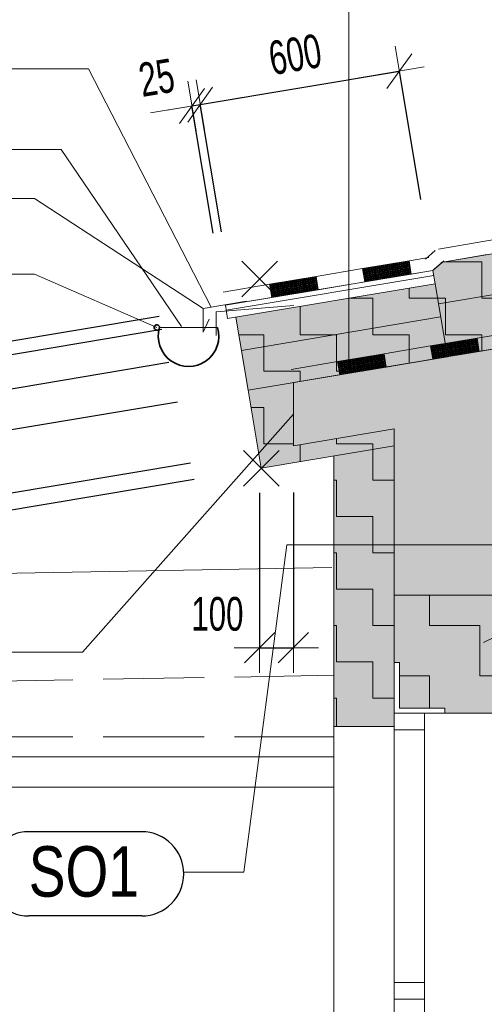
# Model space of a CAD drawing. Header units: millimetres. Extents: x 29003 to 60673, y -60985 to 17010.
# Tile 19 of 128: x 31783 to 33163, y -33525 to -30600. Entities that reach past the tile are written whole.
import ezdxf

# ---------------------------------------------------------------- set-up
doc = ezdxf.new("R2010")
doc.units = ezdxf.units.MM
doc.header["$PDMODE"] = 65
doc.linetypes.add('Carkovana 2x_1', pattern=[390, 300, -90])
for name, color, linetype, lineweight in [('XR$1$ŘEZY_1', 7, 'Continuous', 25), ('XR$2$ŘEZY - KOTY_ TEXTY_1', 7, 'Continuous', 25), ('XR$3$ŘEZY - FILING_1', 7, 'Continuous', 25)]:
    doc.layers.add(name, color=color, linetype=linetype, lineweight=lineweight)
doc.styles.add('ARIAL', font='ARIAL.TTF')
doc.styles.add('ARIALNARROW', font='ARIALN.TTF')
doc.dimstyles.new('DIMSTYLE_4', dxfattribs={"dimtxt": 100, "dimasz": 150, "dimexe": 0, "dimexo": 0, "dimgap": 50, "dimtad": 2, "dimdec": 0, "dimrnd": 5, "dimzin": 12, "dimdsep": 46, "dimtxsty": 'ARIALNARROW', "dimblk1": 'ALL_ML_STRICH', "dimblk2": 'ALL_ML_STRICH', "dimsah": 1, "dimcen": 0, "dimclrd": 6, "dimclre": 6, "dimclrt": 6, "dimadec": 0, "dimazin": 0, "dimtfac": 1, "dimtdec": 0, "dimtix": 1, "dimtmove": 2, "dimatfit": 3, "dimfxl": 0, "dimtzin": 0, "dimlwd": 0, "dimlwe": 13, "dimarcsym": 0})
doc.dimstyles.new('DIMSTYLE_5', dxfattribs={"dimtxt": 100, "dimasz": 150, "dimexe": 0, "dimexo": 0, "dimgap": 50, "dimtad": 2, "dimdec": 0, "dimrnd": 5, "dimzin": 12, "dimdsep": 46, "dimtxsty": 'ARIALNARROW', "dimblk1": 'ALL_ML_STRICH', "dimblk2": 'ALL_ML_STRICH', "dimsah": 1, "dimcen": 0, "dimclrd": 6, "dimclre": 6, "dimclrt": 6, "dimadec": 0, "dimazin": 0, "dimtfac": 1, "dimtdec": 0, "dimtix": 1, "dimtmove": 2, "dimatfit": 3, "dimfxl": 0, "dimtvp": 1.2, "dimtzin": 0, "dimlwd": 0, "dimlwe": 13, "dimarcsym": 0})
pattern_1 = [(0, (216, 216), (108, 108), [108, -108]), (90, (216, 216), (-108, 108), [108, -108])]

# ---------------------------------------------------------------- blocks, each defined once
blk = doc.blocks.new('KOMPLEXNÍ OBJEKT_1')
at = {"layer": 'XR$1$ŘEZY_1', "color": 5, "linetype": 'Continuous', "lineweight": 13}
for p, q in [((32910.9, -32510.2), (32895.9, -32510.2)), ((32895.9, -32510.2), (32895.9, -32660.2)), ((32910.9, -32645.2), (32910.9, -32510.2)), ((32895.9, -32660.2), (33045.9, -32660.2)), ((33045.9, -32645.2), (32910.9, -32645.2)), ((33045.9, -32660.2), (33045.9, -32645.2))]:
    blk.add_line(p, q, dxfattribs=at)
blk = doc.blocks.new('VZOROVÁ ČÁRA_17')
at = {"layer": 'XR$1$ŘEZY_1', "color": 7, "linetype": 'Continuous', "lineweight": 13}
for p, q in [((33003.5, -31569.5), (33141.5, -31546.3)), ((33003.5, -31569.5), (33141.5, -31546.3)), ((33003.5, -31569.5), (33141.5, -31546.3)), ((33003.5, -31569.5), (33141.5, -31546.3)), ((33003.5, -31569.5), (33141.5, -31546.3)), ((33055.9, -31560.7), (33062.6, -31600.1)), ((33058.7, -31560.2), (33065.3, -31599.7)), ((33061.5, -31559.7), (33068.1, -31599.2)), ((33064.2, -31559.3), (33070.8, -31598.7)), ((33067, -31558.8), (33073.6, -31598.3)), ((33069.7, -31558.4), (33076.4, -31597.8)), ((33072.5, -31557.9), (33079.1, -31597.3)), ((33075.3, -31557.4), (33081.9, -31596.9)), ((33078, -31557), (33084.7, -31596.4)), ((33080.8, -31556.5), (33087.4, -31595.9)), ((33083.6, -31556), (33090.2, -31595.5)), ((33086.3, -31555.6), (33092.9, -31595)), ((33089.1, -31555.1), (33095.7, -31594.6)), ((33091.8, -31554.6), (33098.5, -31594.1)), ((33094.6, -31554.2), (33101.2, -31593.6)), ((33097.4, -31553.7), (33104, -31593.2)), ((33100.1, -31553.3), (33106.7, -31592.7)), ((33102.9, -31552.8), (33109.5, -31592.2)), ((33105.6, -31552.3), (33112.3, -31591.8)), ((33108.4, -31551.9), (33115, -31591.3)), ((33111.2, -31551.4), (33117.8, -31590.9)), ((33113.9, -31550.9), (33120.5, -31590.4)), ((33116.7, -31550.5), (33123.3, -31589.9)), ((33119.5, -31550), (33126.1, -31589.5)), ((33122.2, -31549.5), (33128.8, -31589)), ((33125, -31549.1), (33131.6, -31588.5)), ((33127.7, -31548.6), (33134.4, -31588.1)), ((33130.5, -31548.2), (33137.1, -31587.6)), ((33133.3, -31547.7), (33139.9, -31587.1)), ((33136, -31547.2), (33142.6, -31586.7)), ((33138.8, -31546.8), (33145.4, -31586.2)), ((33141.5, -31546.3), (33148.2, -31585.8)), ((33003.5, -31569.5), (33010.1, -31608.9)), ((33006.2, -31569), (33012.9, -31608.5)), ((33009, -31568.5), (33015.6, -31608)), ((33010.1, -31608.9), (33148.2, -31585.8)), ((33011.8, -31568.1), (33018.4, -31607.5)), ((33014.5, -31567.6), (33021.1, -31607.1)), ((33017.3, -31567.2), (33023.9, -31606.6)), ((33020, -31566.7), (33026.7, -31606.1)), ((33022.8, -31566.2), (33029.4, -31605.7)), ((33025.6, -31565.8), (33032.2, -31605.2)), ((33028.3, -31565.3), (33034.9, -31604.8)), ((33031.1, -31564.8), (33037.7, -31604.3)), ((33033.8, -31564.4), (33040.5, -31603.8)), ((33036.6, -31563.9), (33043.2, -31603.4)), ((33039.4, -31563.4), (33046, -31602.9)), ((33042.1, -31563), (33048.8, -31602.4)), ((33044.9, -31562.5), (33051.5, -31602)), ((33047.7, -31562.1), (33054.3, -31601.5)), ((33050.4, -31561.6), (33057, -31601)), ((33053.2, -31561.1), (33059.8, -31600.6)), ((33148.2, -31585.8), (33286.2, -31562.6)), ((32727.3, -31615.8), (32865.4, -31592.6)), ((32727.3, -31615.8), (32865.4, -31592.6)), ((32727.3, -31615.8), (32865.4, -31592.6)), ((32727.3, -31615.8), (32865.4, -31592.6)), ((32727.3, -31615.8), (32865.4, -31592.6)), ((32727.3, -31615.8), (32734, -31655.3)), ((32730.1, -31615.3), (32736.7, -31654.8)), ((32732.9, -31614.9), (32739.5, -31654.3)), ((32735.6, -31614.4), (32742.2, -31653.9)), ((32738.4, -31614), (32745, -31653.4)), ((32741.1, -31613.5), (32747.8, -31652.9)), ((32743.9, -31613), (32750.5, -31652.5)), ((32746.7, -31612.6), (32753.3, -31652)), ((32749.4, -31612.1), (32756, -31651.5)), ((32752.2, -31611.6), (32758.8, -31651.1)), ((32754.9, -31611.2), (32761.6, -31650.6)), ((32757.7, -31610.7), (32764.3, -31650.2)), ((32760.5, -31610.2), (32767.1, -31649.7)), ((32763.2, -31609.8), (32769.9, -31649.2)), ((32766, -31609.3), (32772.6, -31648.8)), ((32768.8, -31608.9), (32775.4, -31648.3)), ((32771.5, -31608.4), (32778.1, -31647.8)), ((32774.3, -31607.9), (32780.9, -31647.4)), ((32777, -31607.5), (32783.7, -31646.9)), ((32779.8, -31607), (32786.4, -31646.4)), ((32782.6, -31606.5), (32789.2, -31646)), ((32785.3, -31606.1), (32791.9, -31645.5)), ((32788.1, -31605.6), (32794.7, -31645.1)), ((32790.8, -31605.1), (32797.5, -31644.6)), ((32793.6, -31604.7), (32800.2, -31644.1)), ((32796.4, -31604.2), (32803, -31643.7)), ((32799.1, -31603.8), (32805.7, -31643.2)), ((32801.9, -31603.3), (32808.5, -31642.7)), ((32804.7, -31602.8), (32811.3, -31642.3)), ((32807.4, -31602.4), (32814, -31641.8)), ((32810.2, -31601.9), (32816.8, -31641.4)), ((32812.9, -31601.4), (32819.6, -31640.9)), ((32815.7, -31601), (32822.3, -31640.4)), ((32818.5, -31600.5), (32825.1, -31640)), ((32821.2, -31600.1), (32827.8, -31639.5)), ((32824, -31599.6), (32830.6, -31639)), ((32826.7, -31599.1), (32833.4, -31638.6)), ((32829.5, -31598.7), (32836.1, -31638.1)), ((32832.3, -31598.2), (32838.9, -31637.6)), ((32835, -31597.7), (32841.6, -31637.2)), ((32837.8, -31597.3), (32844.4, -31636.7)), ((32840.6, -31596.8), (32847.2, -31636.3)), ((32843.3, -31596.3), (32849.9, -31635.8)), ((32846.1, -31595.9), (32852.7, -31635.3)), ((32848.8, -31595.4), (32855.5, -31634.9)), ((32851.6, -31595), (32858.2, -31634.4)), ((32854.4, -31594.5), (32861, -31633.9)), ((32857.1, -31594), (32863.7, -31633.5)), ((32859.9, -31593.6), (32866.5, -31633)), ((32862.6, -31593.1), (32869.3, -31632.5)), ((32865.4, -31592.6), (32872, -31632.1)), ((32872, -31632.1), (33010.1, -31608.9)), ((32734, -31655.3), (32872, -31632.1)), ((32595.9, -31678.4), (32734, -31655.3))]:
    blk.add_line(p, q, dxfattribs=at)
for points in [[(33141.5, -31546.3), (33279.6, -31523.1), (33417.7, -31500)], [(33141.5, -31546.3), (33279.6, -31523.1), (33417.7, -31500)], [(32865.4, -31592.6), (33003.5, -31569.5), (33141.5, -31546.3)], [(32865.4, -31592.6), (33003.5, -31569.5), (33141.5, -31546.3)], [(32589.3, -31639), (32589.3, -31639), (32727.3, -31615.8), (32865.4, -31592.6)], [(32589.3, -31639), (32589.3, -31639), (32727.3, -31615.8), (32865.4, -31592.6)]]:
    blk.add_lwpolyline(points, dxfattribs=at)
blk = doc.blocks.new('VZOROVÁ ČÁRA_18')
at = {"layer": 'XR$1$ŘEZY_1', "color": 7, "linetype": 'Continuous', "lineweight": 13}
for p, q in [((32801.5, -31339.7), (32939.6, -31316.6)), ((32801.5, -31339.7), (32939.6, -31316.6)), ((32801.5, -31339.7), (32939.6, -31316.6)), ((32801.5, -31339.7), (32939.6, -31316.6)), ((32801.5, -31339.7), (32939.6, -31316.6)), ((32878.9, -31326.7), (32885.5, -31366.2)), ((32881.6, -31326.3), (32888.2, -31365.7)), ((32884.4, -31325.8), (32891, -31365.3)), ((32887.1, -31325.4), (32893.8, -31364.8)), ((32889.9, -31324.9), (32896.5, -31364.3)), ((32892.7, -31324.4), (32899.3, -31363.9)), ((32895.4, -31324), (32902, -31363.4)), ((32898.2, -31323.5), (32904.8, -31363)), ((32901, -31323), (32907.6, -31362.5)), ((32903.7, -31322.6), (32910.3, -31362)), ((32906.5, -31322.1), (32913.1, -31361.6)), ((32909.2, -31321.6), (32915.9, -31361.1)), ((32912, -31321.2), (32918.6, -31360.6)), ((32914.8, -31320.7), (32921.4, -31360.2)), ((32917.5, -31320.3), (32924.1, -31359.7)), ((32920.3, -31319.8), (32926.9, -31359.2)), ((32923, -31319.3), (32929.7, -31358.8)), ((32925.8, -31318.9), (32932.4, -31358.3)), ((32928.6, -31318.4), (32935.2, -31357.9)), ((32931.3, -31317.9), (32937.9, -31357.4)), ((32934.1, -31317.5), (32940.7, -31356.9)), ((32936.9, -31317), (32943.5, -31356.5)), ((32939.6, -31316.6), (32998.1, -31306.7)), ((32939.6, -31316.6), (32998.1, -31306.7)), ((32939.6, -31316.6), (32946.2, -31356)), ((32801.5, -31339.7), (32808.2, -31379.2)), ((32804.3, -31339.3), (32810.9, -31378.7)), ((32807.1, -31338.8), (32813.7, -31378.2)), ((32808.2, -31379.2), (32946.2, -31356)), ((32809.8, -31338.3), (32816.4, -31377.8)), ((32812.6, -31337.9), (32819.2, -31377.3)), ((32815.4, -31337.4), (32822, -31376.9)), ((32818.1, -31336.9), (32824.7, -31376.4)), ((32820.9, -31336.5), (32827.5, -31375.9)), ((32823.6, -31336), (32830.3, -31375.5)), ((32826.4, -31335.5), (32833, -31375)), ((32829.2, -31335.1), (32835.8, -31374.5)), ((32831.9, -31334.6), (32838.5, -31374.1)), ((32834.7, -31334.2), (32841.3, -31373.6)), ((32837.4, -31333.7), (32844.1, -31373.1)), ((32840.2, -31333.2), (32846.8, -31372.7)), ((32843, -31332.8), (32849.6, -31372.2)), ((32845.7, -31332.3), (32852.3, -31371.8)), ((32848.5, -31331.8), (32855.1, -31371.3)), ((32851.2, -31331.4), (32857.9, -31370.8)), ((32854, -31330.9), (32860.6, -31370.4)), ((32856.8, -31330.5), (32863.4, -31369.9)), ((32859.5, -31330), (32866.2, -31369.4)), ((32862.3, -31329.5), (32868.9, -31369)), ((32865.1, -31329.1), (32871.7, -31368.5)), ((32867.8, -31328.6), (32874.4, -31368)), ((32870.6, -31328.1), (32877.2, -31367.6)), ((32873.3, -31327.7), (32880, -31367.1)), ((32876.1, -31327.2), (32882.7, -31366.7)), ((32946.2, -31356), (33004.8, -31346.2)), ((32525.4, -31386.1), (32663.5, -31362.9)), ((32525.4, -31386.1), (32663.5, -31362.9)), ((32525.4, -31386.1), (32663.5, -31362.9)), ((32525.4, -31386.1), (32663.5, -31362.9)), ((32525.4, -31386.1), (32663.5, -31362.9)), ((32530.9, -31385.1), (32537.5, -31424.6)), ((32533.7, -31384.7), (32540.3, -31424.1)), ((32536.4, -31384.2), (32543.1, -31423.6)), ((32539.2, -31383.7), (32545.8, -31423.2)), ((32542, -31383.3), (32548.6, -31422.7)), ((32544.7, -31382.8), (32551.4, -31422.3)), ((32547.5, -31382.3), (32554.1, -31421.8)), ((32550.3, -31381.9), (32556.9, -31421.3)), ((32553, -31381.4), (32559.6, -31420.9)), ((32555.8, -31381), (32562.4, -31420.4)), ((32558.5, -31380.5), (32565.2, -31419.9)), ((32561.3, -31380), (32567.9, -31419.5)), ((32564.1, -31379.6), (32570.7, -31419)), ((32566.8, -31379.1), (32573.4, -31418.5)), ((32569.6, -31378.6), (32576.2, -31418.1)), ((32572.3, -31378.2), (32579, -31417.6)), ((32575.1, -31377.7), (32581.7, -31417.2)), ((32577.9, -31377.2), (32584.5, -31416.7)), ((32580.6, -31376.8), (32587.3, -31416.2)), ((32583.4, -31376.3), (32590, -31415.8)), ((32586.2, -31375.9), (32592.8, -31415.3)), ((32588.9, -31375.4), (32595.5, -31414.8)), ((32591.7, -31374.9), (32598.3, -31414.4)), ((32594.4, -31374.5), (32601.1, -31413.9)), ((32597.2, -31374), (32603.8, -31413.5)), ((32600, -31373.5), (32606.6, -31413)), ((32602.7, -31373.1), (32609.3, -31412.5)), ((32605.5, -31372.6), (32612.1, -31412.1)), ((32608.2, -31372.2), (32614.9, -31411.6)), ((32611, -31371.7), (32617.6, -31411.1)), ((32613.8, -31371.2), (32620.4, -31410.7)), ((32616.5, -31370.8), (32623.1, -31410.2)), ((32619.3, -31370.3), (32625.9, -31409.7)), ((32622.1, -31369.8), (32628.7, -31409.3)), ((32624.8, -31369.4), (32631.4, -31408.8)), ((32627.6, -31368.9), (32634.2, -31408.4)), ((32630.3, -31368.4), (32637, -31407.9)), ((32633.1, -31368), (32639.7, -31407.4)), ((32635.9, -31367.5), (32642.5, -31407)), ((32638.6, -31367.1), (32645.2, -31406.5)), ((32641.4, -31366.6), (32648, -31406)), ((32644.1, -31366.1), (32650.8, -31405.6)), ((32646.9, -31365.7), (32653.5, -31405.1)), ((32649.7, -31365.2), (32656.3, -31404.6)), ((32652.4, -31364.7), (32659, -31404.2)), ((32655.2, -31364.3), (32661.8, -31403.7)), ((32658, -31363.8), (32664.6, -31403.3)), ((32660.7, -31363.3), (32667.3, -31402.8)), ((32663.5, -31362.9), (32670.1, -31402.3)), ((32670.1, -31402.3), (32808.2, -31379.2)), ((32525.4, -31386.1), (32532, -31425.5)), ((32528.2, -31385.6), (32534.8, -31425)), ((32532, -31425.5), (32670.1, -31402.3)), ((32394, -31448.7), (32532, -31425.5))]:
    blk.add_line(p, q, dxfattribs=at)
for points in [[(32663.5, -31362.9), (32801.5, -31339.7), (32939.6, -31316.6)], [(32663.5, -31362.9), (32801.5, -31339.7), (32939.6, -31316.6)], [(32387.3, -31409.2), (32525.4, -31386.1), (32663.5, -31362.9)], [(32387.3, -31409.2), (32525.4, -31386.1), (32663.5, -31362.9)]]:
    blk.add_lwpolyline(points, dxfattribs=at)
blk = doc.blocks.new('VZOROVÁ ČÁRA_19')
at = {"layer": 'XR$1$ŘEZY_1', "color": 7, "linetype": 'Continuous', "lineweight": 13}
blk.add_line((33014.6, -31341.5), (33043.4, -31316.4), dxfattribs=at)
blk.add_lwpolyline([(32988.3, -31311.4), (32988.3, -31311.4), (33017.1, -31286.3)], dxfattribs=at)
blk.add_lwpolyline([(32988.3, -31311.4), (32988.3, -31311.4), (33017.1, -31286.3)], dxfattribs=at)
blk = doc.blocks.new('VZOROVÁ ČÁRA_20')
at = {"layer": 'XR$1$ŘEZY_1', "color": 7, "linetype": 'Continuous', "lineweight": 13}
for points in [[(33026.9, -31281.6), (33026.9, -31281.6), (33165, -31258.5), (33303.1, -31235.3)], [(33026.9, -31281.6), (33026.9, -31281.6), (33165, -31258.5), (33303.1, -31235.3)], [(33033.6, -31321.1), (33033.6, -31321.1), (33171.6, -31297.9)]]:
    blk.add_lwpolyline(points, dxfattribs=at)
blk = doc.blocks.new('COMPLEX_ELEVATIONDIM_3')
at = {"layer": 'XR$2$ŘEZY - KOTY_ TEXTY_1', "color": 6, "linetype": 'Continuous', "lineweight": 13}
for p, q in [((32442.9, -31317.7), (32548.8, -31423.7)), ((32443, -31423.7), (32548.9, -31317.7)), ((32447.5, -31879.5), (32553.4, -31985.5)), ((32447.6, -31985.5), (32553.5, -31879.5))]:
    blk.add_line(p, q, dxfattribs=at)
blk = doc.blocks.new('ALL_ML_STRICH')
at = {"color": 0, "linetype": 'ByBlock', "lineweight": -2}
for p, q in [((0, -0.5), (0, 0.5)), ((-0.3, -0.3), (0.3, 0.3)), ((-1, 0), (0.5, 0))]:
    blk.add_line(p, q, dxfattribs=at)
blk = doc.blocks.new('*D168')
at = {"layer": 'DEFPOINTS', "color": 6, "linetype": 'Continuous', "lineweight": 13}
for p in [(32294.6, -30856.5), (32400.6, -31488.1), (32425.2, -31484)]:
    blk.add_point(p, dxfattribs=at)
at = {"layer": 'XR$2$ŘEZY - KOTY_ TEXTY_1', "color": 6, "linetype": 'Continuous', "lineweight": -2}
for p, q in [((32294.6, -30856.5), (32319.3, -30852.4)), ((32358.1, -31234.8), (32294.6, -30856.5)), ((32382.7, -31230.7), (32319.3, -30852.4))]:
    blk.add_line(p, q, dxfattribs=at)
at = {"layer": 'XR$2$ŘEZY - KOTY_ TEXTY_1', "color": 6, "linetype": 'Continuous', "lineweight": 13, "xscale": 150, "yscale": 150, "zscale": 150}
for p, rotation in [((32319.3, -30852.4), 9.524667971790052), ((32294.6, -30856.5), 189.52466797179)]:
    blk.add_blockref('ALL_ML_STRICH', p, dxfattribs=dict(at, rotation=rotation))
at = {"layer": 'XR$2$ŘEZY - KOTY_ TEXTY_1', "color": 6, "linetype": 'Continuous', "lineweight": 13, "insert": (32189.8, -30772.7), "char_height": 100, "width": 162.286, "attachment_point": 5, "rotation": 9.5247, "style": 'ARIALNARROW'}
blk.add_mtext('\\W0.81;\\A1;{25}', dxfattribs=at)
blk = doc.blocks.new('*D169')
at = {"layer": 'DEFPOINTS', "color": 6, "linetype": 'Continuous', "lineweight": 13}
for p in [(32319.3, -30852.4), (33017, -31384.7), (32425.2, -31484)]:
    blk.add_point(p, dxfattribs=at)
at = {"layer": 'XR$2$ŘEZY - KOTY_ TEXTY_1', "color": 6, "linetype": 'Continuous', "lineweight": -2}
for p, q in [((32319.3, -30852.4), (32911, -30753.1)), ((32975, -31134.6), (32911, -30753.1)), ((32382.7, -31230.7), (32319.3, -30852.4))]:
    blk.add_line(p, q, dxfattribs=at)
at = {"layer": 'XR$2$ŘEZY - KOTY_ TEXTY_1', "color": 6, "linetype": 'Continuous', "lineweight": 13, "xscale": 150, "yscale": 150, "zscale": 150}
for p, rotation in [((32911, -30753.1), 9.524667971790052), ((32319.3, -30852.4), 189.52466797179)]:
    blk.add_blockref('ALL_ML_STRICH', p, dxfattribs=dict(at, rotation=rotation))
at = {"layer": 'XR$2$ŘEZY - KOTY_ TEXTY_1', "color": 6, "linetype": 'Continuous', "lineweight": 13, "insert": (32601.1, -30703.7), "char_height": 100, "width": 243.429, "attachment_point": 5, "rotation": 9.5247, "style": 'ARIALNARROW'}
blk.add_mtext('\\W0.81;\\A1;{600}', dxfattribs=at)
blk = doc.blocks.new('*D173')
at = {"layer": 'DEFPOINTS', "color": 6, "linetype": 'Continuous', "lineweight": 13}
for p in [(32595.9, -31866), (32495.5, -31903), (32495.5, -32465.9)]:
    blk.add_point(p, dxfattribs=at)
at = {"layer": 'XR$2$ŘEZY - KOTY_ TEXTY_1', "color": 6, "linetype": 'Continuous', "lineweight": -2}
for p, q in [((32495.5, -32006.2), (32495.5, -32465.9)), ((32595.9, -32005), (32595.9, -32465.9)), ((32495.5, -32465.9), (32595.9, -32465.9))]:
    blk.add_line(p, q, dxfattribs=at)
at = {"layer": 'XR$2$ŘEZY - KOTY_ TEXTY_1', "color": 6, "linetype": 'Continuous', "lineweight": 13, "xscale": 150, "yscale": 150, "zscale": 150, "rotation": 180}
blk.add_blockref('ALL_ML_STRICH', (32495.5, -32465.9), dxfattribs=at)
at = {"layer": 'XR$2$ŘEZY - KOTY_ TEXTY_1', "color": 6, "linetype": 'Continuous', "lineweight": 13, "xscale": 150, "yscale": 150, "zscale": 150}
blk.add_blockref('ALL_ML_STRICH', (32595.9, -32465.9), dxfattribs=at)
at = {"layer": 'XR$2$ŘEZY - KOTY_ TEXTY_1', "color": 6, "linetype": 'Continuous', "lineweight": 13, "insert": (32370.4, -32365.9), "char_height": 100, "width": 243.429, "attachment_point": 5, "style": 'ARIALNARROW'}
blk.add_mtext('\\W0.81;\\A1;{100}', dxfattribs=at)
blk = doc.blocks.new('*D174')
at = {"layer": 'DEFPOINTS', "color": 6, "linetype": 'Continuous', "lineweight": 13}
for p in [(32595.9, -31866), (32607.4, -31914.6), (31374.2, -32121.5)]:
    blk.add_point(p, dxfattribs=at)
at = {"layer": 'XR$2$ŘEZY - KOTY_ TEXTY_1', "color": 6, "linetype": 'Continuous', "lineweight": -2}
for p, q in [((32290.5, -31917.2), (31365.9, -32072.4)), ((32301, -31966), (31374.2, -32121.5)), ((31374.2, -32121.5), (31365.9, -32072.4))]:
    blk.add_line(p, q, dxfattribs=at)
at = {"layer": 'XR$2$ŘEZY - KOTY_ TEXTY_1', "color": 6, "linetype": 'Continuous', "lineweight": 13, "xscale": 150, "yscale": 150, "zscale": 150}
for p, rotation in [((31374.2, -32121.5), 279.5246679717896), ((31365.9, -32072.4), 99.52466797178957)]:
    blk.add_blockref('ALL_ML_STRICH', p, dxfattribs=dict(at, rotation=rotation))
at = {"layer": 'XR$2$ŘEZY - KOTY_ TEXTY_1', "color": 6, "linetype": 'Continuous', "lineweight": 13, "insert": (31489.6, -32205.4), "char_height": 100, "width": 162.286, "attachment_point": 5, "rotation": 279.5247, "style": 'ARIALNARROW'}
blk.add_mtext('\\W0.81;\\A1;{50}', dxfattribs=at)
blk = doc.blocks.new('*D175')
at = {"layer": 'DEFPOINTS', "color": 6, "linetype": 'Continuous', "lineweight": 13}
for p in [(32461.6, -31700.9), (32595.9, -31866), (31365.9, -32072.4)]:
    blk.add_point(p, dxfattribs=at)
at = {"layer": 'XR$2$ŘEZY - KOTY_ TEXTY_1', "color": 6, "linetype": 'Continuous', "lineweight": -2}
for p, q in [((32251.7, -31736.2), (31335.3, -31889.9)), ((31365.9, -32072.4), (31335.3, -31889.9)), ((32290.5, -31917.2), (31365.9, -32072.4))]:
    blk.add_line(p, q, dxfattribs=at)
at = {"layer": 'XR$2$ŘEZY - KOTY_ TEXTY_1', "color": 6, "linetype": 'Continuous', "lineweight": 13, "xscale": 150, "yscale": 150, "zscale": 150}
for p, rotation in [((31335.3, -31889.9), 99.52466797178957), ((31365.9, -32072.4), 279.5246679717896)]:
    blk.add_blockref('ALL_ML_STRICH', p, dxfattribs=dict(at, rotation=rotation))
at = {"layer": 'XR$2$ŘEZY - KOTY_ TEXTY_1', "color": 6, "linetype": 'Continuous', "lineweight": 13, "insert": (31523.6, -31954.7), "char_height": 100, "width": 243.429, "attachment_point": 5, "rotation": 279.5247, "style": 'ARIALNARROW'}
blk.add_mtext('\\W0.81;\\A1;{185}', dxfattribs=at)
blk = doc.blocks.new('*D176')
at = {"layer": 'DEFPOINTS', "color": 6, "linetype": 'Continuous', "lineweight": 13}
for p in [(32441.8, -31582.6), (32461.6, -31700.9), (31335.3, -31889.9)]:
    blk.add_point(p, dxfattribs=at)
at = {"layer": 'XR$2$ŘEZY - KOTY_ TEXTY_1', "color": 6, "linetype": 'Continuous', "lineweight": -2}
for p, q in [((32226.5, -31618.7), (31315.4, -31771.6)), ((32251.7, -31736.2), (31335.3, -31889.9)), ((31335.3, -31889.9), (31315.4, -31771.6))]:
    blk.add_line(p, q, dxfattribs=at)
at = {"layer": 'XR$2$ŘEZY - KOTY_ TEXTY_1', "color": 6, "linetype": 'Continuous', "lineweight": 13, "xscale": 150, "yscale": 150, "zscale": 150}
for p, rotation in [((31315.4, -31771.6), 99.52466797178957), ((31335.3, -31889.9), 279.5246679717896)]:
    blk.add_blockref('ALL_ML_STRICH', p, dxfattribs=dict(at, rotation=rotation))
at = {"layer": 'XR$2$ŘEZY - KOTY_ TEXTY_1', "color": 6, "linetype": 'Continuous', "lineweight": 13, "insert": (31153.2, -31862.2), "char_height": 100, "width": 243.429, "attachment_point": 5, "rotation": 279.5247, "style": 'ARIALNARROW'}
blk.add_mtext('\\W0.81;\\A1;{120}', dxfattribs=at)
blk = doc.blocks.new('*D177')
at = {"layer": 'DEFPOINTS', "color": 6, "linetype": 'Continuous', "lineweight": 13}
for p in [(32425.2, -31484), (32441.8, -31582.6), (31315.4, -31771.6)]:
    blk.add_point(p, dxfattribs=at)
at = {"layer": 'XR$2$ŘEZY - KOTY_ TEXTY_1', "color": 6, "linetype": 'Continuous', "lineweight": -2}
for p, q in [((32205.6, -31520.8), (31298.9, -31673)), ((32226.5, -31618.7), (31315.4, -31771.6)), ((31315.4, -31771.6), (31298.9, -31673))]:
    blk.add_line(p, q, dxfattribs=at)
at = {"layer": 'XR$2$ŘEZY - KOTY_ TEXTY_1', "color": 6, "linetype": 'Continuous', "lineweight": 13, "xscale": 150, "yscale": 150, "zscale": 150}
for p, rotation in [((31298.9, -31673), 99.52466797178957), ((31315.4, -31771.6), 279.5246679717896)]:
    blk.add_blockref('ALL_ML_STRICH', p, dxfattribs=dict(at, rotation=rotation))
at = {"layer": 'XR$2$ŘEZY - KOTY_ TEXTY_1', "color": 6, "linetype": 'Continuous', "lineweight": 13, "insert": (31480.2, -31695.8), "char_height": 100, "width": 243.429, "attachment_point": 5, "rotation": 279.5247, "style": 'ARIALNARROW'}
blk.add_mtext('\\W0.81;\\A1;{100}', dxfattribs=at)
blk = doc.blocks.new('*D178')
at = {"layer": 'DEFPOINTS', "color": 6, "linetype": 'Continuous', "lineweight": 13}
for p in [(32394, -31448.7), (32425.2, -31484), (31298.9, -31673)]:
    blk.add_point(p, dxfattribs=at)
at = {"layer": 'XR$2$ŘEZY - KOTY_ TEXTY_1', "color": 6, "linetype": 'Continuous', "lineweight": -2}
for p, q in [((32197.2, -31481.7), (31292.3, -31633.5)), ((32205.6, -31520.8), (31298.9, -31673)), ((31298.9, -31673), (31292.3, -31633.5))]:
    blk.add_line(p, q, dxfattribs=at)
at = {"layer": 'XR$2$ŘEZY - KOTY_ TEXTY_1', "color": 6, "linetype": 'Continuous', "lineweight": 13, "xscale": 150, "yscale": 150, "zscale": 150}
for p, rotation in [((31298.9, -31673), 279.5246679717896), ((31292.3, -31633.5), 99.52466797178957)]:
    blk.add_blockref('ALL_ML_STRICH', p, dxfattribs=dict(at, rotation=rotation))
at = {"layer": 'XR$2$ŘEZY - KOTY_ TEXTY_1', "color": 6, "linetype": 'Continuous', "lineweight": 13, "insert": (31376.1, -31528.7), "char_height": 100, "width": 162.286, "attachment_point": 5, "rotation": 279.5247, "style": 'ARIALNARROW'}
blk.add_mtext('\\W0.81;\\A1;{40}', dxfattribs=at)

msp = doc.modelspace()

# ---------------------------------------------------------------- hatches: boundary and pattern name
at = {"layer": 'XR$3$ŘEZY - FILING_1', "linetype": 'Continuous', "lineweight": 13}
for points in [[(39888.8, -30170.9), (33039.1, -31320.1), (33010.3, -31345.2), (33026.9, -31443.9), (39908.7, -30289.2)], [(40455.9, -30197.4), (33026.9, -31443.9), (33053.4, -31601.7), (40455.9, -30359.6)], [(32461.6, -31700.9), (33053.4, -31601.7), (33017, -31384.7), (32425.2, -31484)], [(32500.5, -31932.6), (32595.9, -31916.6), (32595.9, -31678.4), (32461.6, -31700.9)], [(32595.9, -31916.6), (32895.9, -31866.2), (32895.9, -31815.7), (32595.9, -31866)], [(32895.9, -32700.2), (32895.9, -31866.2), (32715.9, -31896.4), (32715.9, -32700.2)], [(32895.9, -32510.2), (32910.9, -32510.2), (32910.9, -32645.2), (33045.9, -32645.2), (33045.9, -32660.2), (33195.9, -32660.2), (33195.9, -32645.2), (33330.9, -32645.2), (33330.9, -32510.2), (33345.9, -32510.2), (33345.9, -32310.2), (32895.9, -32310.2)]]:
    msp.add_hatch(color=11, dxfattribs=at).paths.add_polyline_path(points, flags=0)
h = msp.add_hatch(dxfattribs=at)
h.set_pattern_fill('VZOR', scale=108, style=0, pattern_type=2)
h.set_pattern_definition(pattern_1)
h.paths.add_polyline_path([(39888.8, -30170.9), (33039.1, -31320.1), (33010.3, -31345.2), (33026.9, -31443.9), (39908.7, -30289.2)], flags=0)
h = msp.add_hatch(dxfattribs=at)
h.set_pattern_fill('VZOR', scale=108, style=0, pattern_type=2)
h.set_pattern_definition(pattern_1)
h.paths.add_polyline_path([(40455.9, -30197.4), (33026.9, -31443.9), (33053.4, -31601.7), (40455.9, -30359.6)], flags=0)
msp.add_hatch(color=254, dxfattribs=at).paths.add_polyline_path([(35625.9, -32310.2), (35775.9, -32310.2), (35775.9, -31332.4), (39305.9, -30740.2), (39305.9, -31260.2), (39755.9, -31260.2), (39755.9, -30664.7), (40355.9, -30564), (40355.9, -30376.4), (32595.9, -31678.4), (32595.9, -31866), (32895.9, -31815.7), (32895.9, -32310.2), (33345.9, -32310.2), (33345.9, -31740.2), (35625.9, -31357.6)])
h = msp.add_hatch(dxfattribs=at)
h.set_pattern_fill('VZOR', scale=108, style=0, pattern_type=2)
h.set_pattern_definition(pattern_1)
h.paths.add_polyline_path([(32461.6, -31700.9), (33053.4, -31601.7), (33017, -31384.7), (32425.2, -31484)], flags=0)
h = msp.add_hatch(dxfattribs=at)
h.set_pattern_fill('VZOR', scale=108, style=0, pattern_type=2)
h.set_pattern_definition(pattern_1)
h.paths.add_polyline_path([(32500.5, -31932.6), (32595.9, -31916.6), (32595.9, -31678.4), (32461.6, -31700.9)], flags=0)
h = msp.add_hatch(dxfattribs=at)
h.set_pattern_fill('VZOR', scale=108, style=0, pattern_type=2)
h.set_pattern_definition(pattern_1)
h.paths.add_polyline_path([(32595.9, -31916.6), (32895.9, -31866.2), (32895.9, -31815.7), (32595.9, -31866)], flags=0)
h = msp.add_hatch(dxfattribs=at)
h.set_pattern_fill('VZOR', scale=108, style=0, pattern_type=2)
h.set_pattern_definition(pattern_1)
h.paths.add_polyline_path([(32895.9, -32700.2), (32895.9, -31866.2), (32715.9, -31896.4), (32715.9, -32700.2)], flags=0)
h = msp.add_hatch(dxfattribs=at)
h.set_pattern_fill('VZOR', scale=150, style=0, pattern_type=2)
h.set_pattern_definition([(0, (300, 300), (150, 150), [150, -150]), (90, (300, 300), (-150, 150), [150, -150])])
h.paths.add_polyline_path([(32895.9, -32510.2), (32910.9, -32510.2), (32910.9, -32645.2), (33045.9, -32645.2), (33045.9, -32660.2), (33195.9, -32660.2), (33195.9, -32645.2), (33330.9, -32645.2), (33330.9, -32510.2), (33345.9, -32510.2), (33345.9, -32310.2), (32895.9, -32310.2)], flags=0)

# ---------------------------------------------------------------- linework, layer by layer
at = {"layer": 'XR$1$ŘEZY_1', "color": 7, "linetype": 'Continuous', "lineweight": 13}
for p, q in [((33039.1, -31320.1), (39888.8, -30170.9)), ((33026.9, -31443.9), (40455.9, -30197.4)), ((32595.9, -31678.4), (40355.9, -30376.4)), ((32595.9, -31678.4), (40355.9, -30376.4)), ((33010.3, -31345.2), (33039.1, -31320.1)), ((32394, -31448.7), (33010.3, -31345.2)), ((33010.3, -31345.2), (33017, -31384.7)), ((32396.4, -31463.5), (33012.8, -31360)), ((32400.6, -31488.1), (33017, -31384.7)), ((33017, -31384.7), (33053.4, -31601.7)), ((32456.6, -31436.6), (32328.4, -31458.1)), ((32328.4, -31528.1), (32328.4, -31458.1)), ((32394, -31448.7), (32400.6, -31488.1)), ((32346.2, -31490.3), (32328.4, -31528.1)), ((32425.2, -31484), (32461.6, -31700.9)), ((32441.8, -31582.6), (33033.5, -31483.3)), ((32198.5, -31514.5), (32370.9, -31514.5)), ((32461.6, -31700.9), (33053.4, -31601.7)), ((32461.6, -31700.9), (32500.5, -31932.6)), ((32595.9, -31866), (32595.9, -31678.4)), ((32595.9, -31866), (32595.9, -31678.4)), ((32595.9, -31866), (32895.9, -31815.7)), ((32895.9, -31815.7), (32595.9, -31866)), ((32895.9, -32310.2), (32895.9, -31815.7)), ((32895.9, -31866.2), (32895.9, -31815.7)), ((32500.5, -31932.6), (32895.9, -31866.2)), ((32715.9, -32700.2), (32715.9, -31896.4)), ((32895.9, -32110.2), (32895.9, -32660.2)), ((33161.2, -32450.2), (33748.5, -32158.5)), ((30760.9, -32261.9), (32710.3, -32227.8)), ((32895.9, -32310.2), (33345.9, -32310.2)), ((32895.9, -32660.2), (32895.9, -32310.2)), ((33345.9, -32660.2), (32895.9, -32660.2)), ((32895.9, -32700.2), (32895.9, -32660.2)), ((32715.9, -32700.2), (32715.9, -35560.2)), ((32715.9, -32700.2), (32895.9, -32700.2)), ((30760.9, -32790.2), (32715.9, -32790.2)), ((31210.9, -32880.2), (32715.9, -32880.2))]:
    msp.add_line(p, q, dxfattribs=at)
at = {"layer": 'XR$1$ŘEZY_1', "color": 204, "linetype": 'Continuous', "lineweight": 13}
for p, q in [((32367.1, -31468), (32597.3, -31449.6)), ((32367.1, -31538), (32367.1, -31468))]:
    msp.add_line(p, q, dxfattribs=at)
at = {"layer": 'XR$1$ŘEZY_1', "color": 92, "linetype": 'Continuous', "lineweight": 13}
msp.add_line((32576.4, -32160), (33345.9, -32160), dxfattribs=at)
at = {"layer": 'XR$1$ŘEZY_1', "color": 7, "linetype": 'Carkovana 2x_1', "lineweight": 13}
for p, q in [((30860.9, -32580.2), (32715.9, -32547.8)), ((30860.9, -32730.2), (32715.9, -32730.2))]:
    msp.add_line(p, q, dxfattribs=at)
at = {"layer": 'XR$1$ŘEZY_1', "color": 132, "linetype": 'Continuous', "lineweight": 13}
for p, q in [((32895.9, -35560.2), (32895.9, -32660.2)), ((32985.9, -35560.2), (32985.9, -32660.2)), ((32895.9, -32710.2), (32985.9, -32710.2)), ((32895.9, -33460.2), (32985.9, -33460.2)), ((32895.9, -33510.2), (32985.9, -33510.2))]:
    msp.add_line(p, q, dxfattribs=at)
at = {"layer": 'XR$1$ŘEZY_1', "color": 7, "linetype": 'Continuous', "lineweight": 35}
for centre, radius, start, end in [((32190.6, -31514.6), 8, 0, 329.2937), ((32284.8, -31540.4), 90, 163.2404, 16.7596)]:
    msp.add_arc(centre, radius, start, end, dxfattribs=at)
at = {"layer": 'XR$2$ŘEZY - KOTY_ TEXTY_1', "color": 7, "linetype": 'Continuous', "lineweight": 13}
for p, q in [((32761.2, -29129.6), (32761.2, -31650.7)), ((31987.3, -30746.2), (29982, -30746.2)), ((31987.3, -30746.2), (32351.5, -31454.2)), ((31906, -30985.3), (29857, -30985.3)), ((32264, -31512), (31906, -30985.3)), ((31969.2, -32479.5), (32595.9, -31772.2)), ((29438.5, -32479.5), (31969.2, -32479.5))]:
    msp.add_line(p, q, dxfattribs=at)
at = {"layer": 'XR$2$ŘEZY - KOTY_ TEXTY_1', "color": 3, "linetype": 'Continuous', "lineweight": 13}
for p, q in [((31716.7, -31131), (31826.7, -31131)), ((31826.7, -31131), (32328.4, -31458.1)), ((31716.7, -31356.2), (31826.7, -31356.2)), ((31826.7, -31356.2), (32190.6, -31514.6)), ((32449, -33132.6), (32576.4, -32160)), ((32269, -33132.6), (32449, -33132.6))]:
    msp.add_line(p, q, dxfattribs=at)
at = {"layer": 'XR$2$ŘEZY - KOTY_ TEXTY_1', "color": 3, "linetype": 'Continuous', "lineweight": 25}
for p, q in [((32145.4, -33012.6), (31810, -33012.6)), ((32145.4, -33262.6), (31810, -33262.6))]:
    msp.add_line(p, q, dxfattribs=at)
for centre, start, end in [((31810, -33137.6), 90, 270), ((32145.4, -33137.6), 270, 90)]:
    msp.add_arc(centre, 125, start, end, dxfattribs=at)

# ---------------------------------------------------------------- block references
at = {"layer": 'XR$1$ŘEZY_1', "color": 7, "linetype": 'Continuous', "lineweight": 13}
for name in ['VZOROVÁ ČÁRA_20', 'VZOROVÁ ČÁRA_17', 'VZOROVÁ ČÁRA_19', 'VZOROVÁ ČÁRA_18']:
    msp.add_blockref(name, (0, 0), dxfattribs=at)
at = {"layer": 'XR$1$ŘEZY_1', "color": 5, "linetype": 'Continuous', "lineweight": 13}
msp.add_blockref('KOMPLEXNÍ OBJEKT_1', (0, 0), dxfattribs=at)
at = {"layer": 'XR$2$ŘEZY - KOTY_ TEXTY_1', "color": 6, "linetype": 'Continuous', "lineweight": 13}
msp.add_blockref('COMPLEX_ELEVATIONDIM_3', (0, 0), dxfattribs=at)

# ---------------------------------------------------------------- texts
at = {"layer": 'XR$2$ŘEZY - KOTY_ TEXTY_1', "color": 3, "linetype": 'Continuous', "lineweight": 25, "insert": (31810, -33207.6), "char_height": 150, "width": 393.631, "attachment_point": 7, "style": 'ARIAL'}
msp.add_mtext('\\W0.78;SO1', dxfattribs=at)

# ---------------------------------------------------------------- dimensions: what is measured, and where the dimension line sits
at = {"layer": 'XR$2$ŘEZY - KOTY_ TEXTY_1', "color": 6, "linetype": 'Continuous', "lineweight": 13}
for base, p1, p2, angle, dimstyle, picture, middle in [((32911, -30753.1), (32382.7, -31230.7), (32975, -31134.6), 9.5247, 'DIMSTYLE_4', '*D169', (32601.1, -30703.7)), ((32319.3, -30852.4), (32358.1, -31234.8), (32382.7, -31230.7), 9.5247, 'DIMSTYLE_5', '*D168', (32189.8, -30772.7)), ((31292.3, -31633.5), (32205.6, -31520.8), (32197.2, -31481.7), 99.5247, 'DIMSTYLE_5', '*D178', (31376.1, -31528.7)), ((31298.9, -31673), (32226.5, -31618.7), (32205.6, -31520.8), 99.5247, 'DIMSTYLE_5', '*D177', (31480.2, -31695.8)), ((31315.4, -31771.6), (32251.7, -31736.2), (32226.5, -31618.7), 99.5247, 'DIMSTYLE_5', '*D176', (31153.2, -31862.2)), ((31335.3, -31889.9), (32290.5, -31917.2), (32251.7, -31736.2), 99.5247, 'DIMSTYLE_5', '*D175', (31523.6, -31954.7)), ((31365.9, -32072.4), (32301, -31966), (32290.5, -31917.2), 99.5247, 'DIMSTYLE_5', '*D174', (31489.6, -32205.4))]:
    dim = msp.add_linear_dim(base=base, p1=p1, p2=p2, angle=angle, dimstyle=dimstyle, override={"dimpost": '<>', "dimclrd": 6, "dimclre": 6, "dimclrt": 6, "dimlwd": 0, "dimlwe": 13}, dxfattribs=at)
    dim.commit()
    dim.dimension.update_dxf_attribs({"geometry": picture, "text_midpoint": middle, "dimtype": 160})
dim = msp.add_linear_dim(base=(32595.9, -32465.9), p1=(32495.5, -32006.2), p2=(32595.9, -32005), dimstyle='DIMSTYLE_5', override={"dimpost": '<>', "dimclrd": 6, "dimclre": 6, "dimclrt": 6, "dimlwd": 0, "dimlwe": 13}, dxfattribs=at)
dim.commit()
dim.dimension.update_dxf_attribs({"geometry": '*D173', "text_midpoint": (32370.4, -32365.9), "dimtype": 160})

doc.saveas('drawing.dxf')
